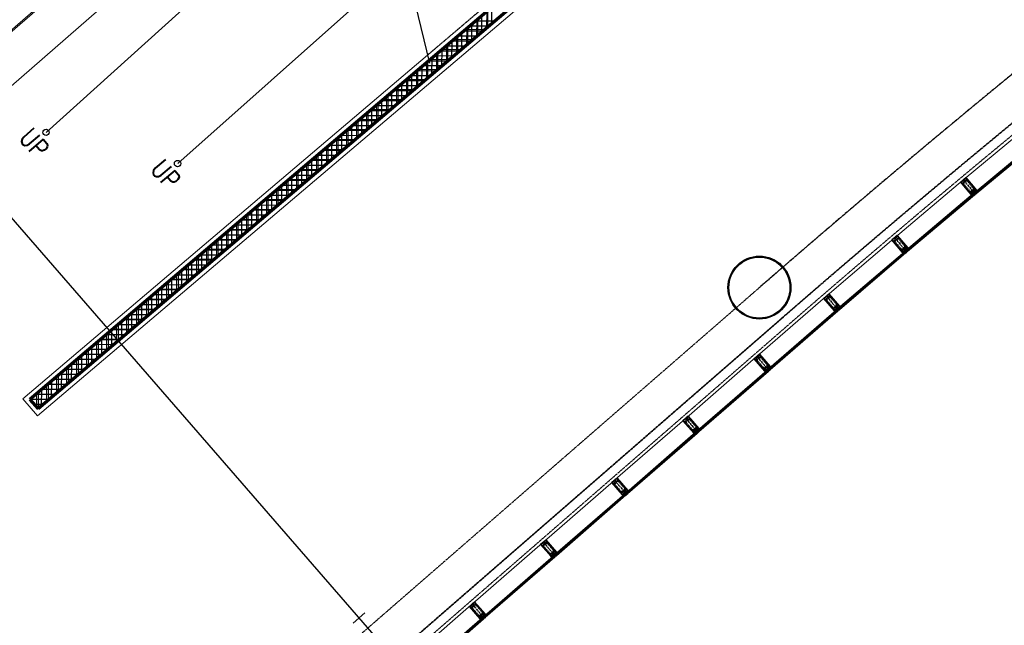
# Model space of a CAD drawing. Header units: millimetres. Extents: x 98667 to 994031, y -2704 to 533009.
# Tile 166 of 256: x 587358 to 603015, y 328526 to 338154. Entities that reach past the tile are written whole.
import ezdxf

# ---------------------------------------------------------------- set-up
doc = ezdxf.new("R2010")
doc.units = ezdxf.units.MM
for name, pattern in [('AP03000E0$0$CENTER', [50.8, 31.75, -6.35, 6.35, -6.35]), ('AP03000E0$0$HIDDEN', [9.525, 6.35, -3.175]), ('AP03000E0$0$HIDDENX2', [19.05, 12.7, -6.35]), ('DASHED2', [9.525, 6.35, -3.175]), ('sp00000g0$0$CENTER', [50.8, 31.75, -6.35, 6.35, -6.35])]:
    doc.linetypes.add(name, pattern=pattern)
doc.layers.get('Defpoints').update_dxf_attribs({"color": 251})
for name, color, linetype, lineweight in [('A-ANNO-TARG', 4, 'Continuous', 30), ('A-GLAZ-PRHT', 1, 'Continuous', 15), ('A-WALL-FNSH', 1, 'Continuous', 15), ('A-WALL-FULL', 6, 'Continuous', 70), ('A-WALL-PATT', 5, 'Continuous', 15), ('AP03000E0$0$A-GLAZ-FULL-EXTR', 2, 'Continuous', 20), ('AP03000E0$0$A-GLAZ-MULL-EXTR', 3, 'Continuous', 35), ('AP03000E0$0$A-WALL-FNSH', 1, 'Continuous', 15)]:
    doc.layers.add(name, color=color, linetype=linetype, lineweight=lineweight)
for name, color, linetype in [('A-COL ENCLOUSER INNER', 1, 'Continuous'), ('A-COL ENCLOUSER OUTER', 6, 'Continuous'), ('A-WALL-PATT-50', 5, 'Continuous'), ('sp00000g0$0$S-GRID', 1, 'sp00000g0$0$CENTER')]:
    doc.layers.add(name, color=color, linetype=linetype)
doc.layers.add('AP03000E0$0$A-Slab Edge Guide', color=55, linetype='Continuous', lineweight=15, plot=False)
doc.styles.add('SOM-TEXT', font='SIMPLEX.shx', dxfattribs={"width": 0.8})

msp = doc.modelspace()

# ---------------------------------------------------------------- linework, layer by layer
at = {"color": 251, "linetype": 'AP03000E0$0$CENTER'}
for p, q in [((602363, 335607), (602555, 335377)), ((601270, 334687), (601464, 334459)), ((600185, 333759), (600380, 333532)), ((599079, 332800), (599276, 332573)), ((597947, 331815), (598144, 331589)), ((596815, 330831), (597012, 330605)), ((595683, 329847), (595880, 329621)), ((594551, 328863), (594748, 328637))]:
    msp.add_line(p, q, dxfattribs=at)
at = {"layer": 'A-ANNO-TARG', "color": 251}
for p, q in [((592980, 341049, 0), (587779, 336363, 0)), ((593472, 339069, 0), (589870, 335866, 0)), ((593647, 338398), (593872, 337462))]:
    msp.add_line(p, q, dxfattribs=at)
for centre in [(587777, 336364, 0), (589868, 335867, 0)]:
    msp.add_circle(centre, 50, dxfattribs=at)
at = {"layer": 'A-COL ENCLOUSER INNER', "color": 251}
for radius in [494, 485]:
    msp.add_circle((599120, 333895), radius, dxfattribs=at)
at = {"layer": 'A-COL ENCLOUSER OUTER', "color": 251}
msp.add_circle((599120, 333895), 500, dxfattribs=at)
at = {"layer": 'A-GLAZ-PRHT', "color": 251}
msp.add_line((579395, 330273, 0), (591840, 341127, 0), dxfattribs=at)
msp.add_lwpolyline([(587816, 338506), (587829, 338491), (586724, 337530), (586711, 337545), (587816, 338506)], dxfattribs=at)
at = {"layer": 'A-WALL-FNSH', "color": 251, "linetype": 'Continuous'}
for p, q in [((587642, 331855, 0), (600383, 342668, 0)), ((587406, 332126), (593842, 337589)), ((587406, 332126), (587642, 331855))]:
    msp.add_line(p, q, dxfattribs=at)
at = {"layer": 'A-WALL-FULL', "color": 251, "linetype": 'Continuous'}
for p, q in [((599996, 342707, 0), (587519, 332118, 0)), ((600273, 342679, 0), (587650, 331967, 0)), ((587519, 332118, 0), (587650, 331967, 0))]:
    msp.add_line(p, q, dxfattribs=at)
at = {"layer": 'A-WALL-FULL', "color": 251, "linetype": 'DASHED2', "lineweight": -2, "ltscale": 0.5}
msp.add_line((599885, 342718, 0), (593842, 337589, 0), dxfattribs=at)
at = {"layer": 'A-WALL-PATT', "color": 251, "linetype": 'ByBlock'}
for p, q in [((587519, 332118, 0), (599996, 342707, 0)), ((600273, 342679, 0), (587650, 331967, 0)), ((587650, 331967, 0), (587519, 332118, 0))]:
    msp.add_line(p, q, dxfattribs=at)
at = {"layer": 'A-WALL-PATT', "color": 251, "linetype": 'Continuous'}
for p, q in [((594802, 338037), (594802, 338299)), ((594644, 337902), (594644, 338164)), ((594326, 337633), (594326, 337895)), ((594754, 337996), (594445, 337996)), ((594485, 337767), (594485, 338030)), ((594167, 337498), (594167, 337760)), ((594567, 337837), (594258, 337837)), ((594009, 337363), (594009, 337625)), ((594380, 337679), (594071, 337679)), ((593850, 337228), (593850, 337491)), ((594193, 337520), (593884, 337520)), ((593691, 337094), (593691, 337356)), ((594006, 337361), (593697, 337361)), ((593819, 337202), (593510, 337202)), ((593532, 336959), (593532, 337221)), ((593215, 336690), (593215, 336952)), ((593632, 337044), (593323, 337044)), ((593374, 336824), (593374, 337087)), ((593056, 336555), (593056, 336817)), ((593445, 336885), (593136, 336885)), ((592897, 336420), (592897, 336682)), ((593258, 336726), (592949, 336726)), ((592739, 336285), (592739, 336548)), ((593071, 336567), (592762, 336567)), ((592884, 336409), (592575, 336409)), ((592580, 336151), (592580, 336413)), ((592697, 336250), (592388, 336250)), ((592421, 336016), (592421, 336278)), ((592104, 335746), (592104, 336009)), ((592510, 336091), (592201, 336091)), ((592262, 335881), (592262, 336143)), ((591945, 335612), (591945, 335874)), ((592323, 335932), (592014, 335932)), ((591786, 335477), (591786, 335739)), ((592136, 335774), (591827, 335774)), ((591627, 335342), (591627, 335605)), ((591949, 335615), (591640, 335615)), ((591762, 335456), (591453, 335456)), ((591469, 335207), (591469, 335470)), ((591575, 335297), (591265, 335297)), ((591310, 335073), (591310, 335335)), ((590992, 334803), (590992, 335066)), ((591387, 335139), (591078, 335139)), ((591151, 334938), (591151, 335200)), ((590834, 334669), (590834, 334931)), ((591200, 334980), (590891, 334980)), ((590675, 334534), (590675, 334796)), ((591013, 334821), (590704, 334821)), ((590516, 334399), (590516, 334661)), ((590826, 334662), (590517, 334662)), ((590639, 334504), (590330, 334504)), ((590357, 334264), (590357, 334527)), ((590452, 334345), (590143, 334345)), ((590199, 334130), (590199, 334392)), ((589881, 333860), (589881, 334122)), ((590265, 334186), (589956, 334186)), ((590040, 333995), (590040, 334257)), ((589722, 333725), (589722, 333988)), ((590078, 334027), (589769, 334027)), ((589564, 333591), (589564, 333853)), ((589891, 333869), (589582, 333869)), ((589704, 333710), (589395, 333710)), ((589405, 333456), (589405, 333718)), ((589517, 333551), (589208, 333551)), ((589246, 333321), (589246, 333584)), ((589330, 333392), (589021, 333392)), ((589087, 333187), (589087, 333449)), ((589143, 333234), (588834, 333234)), ((588929, 333052), (588929, 333314)), ((588611, 332782), (588611, 333045)), ((588956, 333075), (588647, 333075)), ((588770, 332917), (588770, 333179)), ((588452, 332648), (588452, 332910)), ((588769, 332916), (588460, 332916)), ((588582, 332757), (588273, 332757)), ((588294, 332513), (588294, 332775)), ((588395, 332599), (588086, 332599)), ((588135, 332378), (588135, 332640)), ((588208, 332440), (587899, 332440)), ((587976, 332243), (587976, 332506)), ((588021, 332281), (587711, 332281)), ((587817, 332109), (587817, 332371)), ((587834, 332122), (587524, 332122)), ((587659, 331974), (587659, 332236))]:
    msp.add_line(p, q, dxfattribs=at)
at = {"layer": 'A-WALL-PATT-50', "color": 251, "linetype": 'Continuous'}
for p, q in [((594868, 338092), (594868, 338355)), ((594709, 337957), (594709, 338220)), ((594788, 338025), (594789, 338288)), ((594818, 338050), (594510, 338051)), ((594549, 337822), (594550, 338085)), ((594912, 338130), (594604, 338130)), ((594629, 337890), (594630, 338153)), ((594311, 337620), (594311, 337882)), ((594632, 337892), (594324, 337893)), ((594390, 337687), (594391, 337950)), ((594725, 337971), (594417, 337972)), ((594470, 337755), (594471, 338018)), ((594446, 337734), (594137, 337735)), ((594152, 337485), (594152, 337747)), ((594231, 337552), (594232, 337815)), ((594539, 337813), (594231, 337814)), ((594259, 337576), (593951, 337577)), ((593992, 337349), (593993, 337612)), ((594352, 337655), (594044, 337656)), ((594072, 337417), (594073, 337680)), ((593754, 337147), (593755, 337410)), ((594073, 337418), (593765, 337418)), ((593833, 337214), (593834, 337477)), ((594166, 337497), (593858, 337497)), ((593913, 337282), (593914, 337545)), ((593886, 337259), (593578, 337260)), ((593595, 337012), (593595, 337275)), ((593979, 337338), (593671, 337339)), ((593674, 337079), (593675, 337342)), ((593700, 337101), (593392, 337102)), ((593436, 336877), (593436, 337140)), ((593793, 337180), (593485, 337181)), ((593515, 336944), (593516, 337207)), ((593513, 336943), (593205, 336944)), ((593276, 336742), (593277, 337005)), ((593607, 337022), (593298, 337023)), ((593356, 336809), (593357, 337072)), ((593327, 336785), (593019, 336785)), ((593038, 336539), (593038, 336802)), ((593420, 336864), (593112, 336865)), ((593117, 336607), (593118, 336870)), ((593197, 336674), (593198, 336937)), ((593140, 336626), (592832, 336627)), ((592879, 336404), (592879, 336667)), ((593234, 336705), (592926, 336706)), ((592958, 336472), (592959, 336735)), ((592954, 336468), (592646, 336469)), ((592719, 336269), (592720, 336532)), ((593047, 336547), (592739, 336548)), ((592799, 336337), (592800, 336600)), ((592481, 336067), (592482, 336329)), ((592861, 336389), (592553, 336390)), ((592560, 336134), (592561, 336397)), ((592640, 336202), (592641, 336464)), ((592322, 335931), (592322, 336194)), ((592674, 336231), (592366, 336232)), ((592401, 335999), (592402, 336262)), ((592768, 336310), (592459, 336311)), ((592163, 335796), (592163, 336059)), ((592488, 336072), (592180, 336073)), ((592242, 335864), (592243, 336127)), ((592581, 336152), (592273, 336152)), ((591924, 335594), (591925, 335857)), ((592301, 335914), (591993, 335915)), ((592003, 335661), (592004, 335924)), ((592083, 335729), (592084, 335992)), ((592395, 335993), (592087, 335994)), ((591765, 335459), (591765, 335722)), ((592115, 335756), (591807, 335757)), ((591844, 335526), (591845, 335789)), ((592208, 335835), (591900, 335836)), ((591606, 335324), (591606, 335587)), ((591929, 335598), (591620, 335599)), ((591685, 335391), (591686, 335654)), ((592022, 335677), (591714, 335678)), ((591367, 335121), (591368, 335384)), ((591742, 335440), (591434, 335440)), ((591446, 335189), (591447, 335452)), ((591526, 335256), (591527, 335519)), ((591835, 335519), (591527, 335520)), ((591208, 334986), (591209, 335249)), ((591556, 335281), (591248, 335282)), ((591287, 335054), (591288, 335317)), ((591649, 335360), (591341, 335361)), ((591049, 334851), (591049, 335114)), ((591369, 335123), (591061, 335124)), ((591128, 334919), (591129, 335182)), ((591462, 335202), (591154, 335203)), ((590810, 334649), (590811, 334911)), ((591183, 334965), (590875, 334966)), ((590890, 334716), (590890, 334979)), ((591276, 335044), (590968, 335045)), ((590969, 334784), (590970, 335047)), ((590651, 334513), (590652, 334776)), ((590996, 334807), (590688, 334807)), ((590730, 334581), (590731, 334844)), ((591089, 334886), (590781, 334887)), ((590492, 334378), (590492, 334641)), ((590810, 334648), (590502, 334649)), ((590571, 334446), (590572, 334709)), ((590903, 334727), (590595, 334728)), ((590253, 334176), (590254, 334439)), ((590623, 334490), (590315, 334491)), ((590333, 334243), (590333, 334506)), ((590717, 334569), (590409, 334570)), ((590412, 334311), (590413, 334574)), ((590094, 334041), (590095, 334304)), ((590437, 334332), (590129, 334333)), ((590174, 334108), (590174, 334371)), ((590530, 334411), (590222, 334412)), ((589935, 333906), (589936, 334169)), ((590250, 334174), (589942, 334175)), ((590014, 333973), (590015, 334236)), ((590344, 334253), (590036, 334254)), ((589696, 333703), (589697, 333966)), ((590064, 334015), (589756, 334016)), ((589776, 333771), (589776, 334034)), ((590157, 334095), (589849, 334095)), ((589855, 333838), (589856, 334101)), ((589537, 333568), (589538, 333831)), ((589878, 333857), (589569, 333858)), ((589617, 333636), (589617, 333899)), ((589971, 333936), (589663, 333937)), ((589378, 333433), (589379, 333696)), ((589691, 333699), (589383, 333700)), ((589457, 333501), (589458, 333764)), ((589784, 333778), (589476, 333779)), ((589139, 333231), (589140, 333493)), ((589505, 333541), (589197, 333542)), ((589219, 333298), (589219, 333561)), ((589598, 333620), (589290, 333621)), ((589298, 333366), (589299, 333629)), ((588980, 333095), (588981, 333358)), ((589318, 333382), (589010, 333383)), ((589060, 333163), (589060, 333426)), ((589411, 333462), (589103, 333462)), ((588821, 332960), (588822, 333223)), ((589132, 333224), (588824, 333225)), ((588901, 333028), (588901, 333291)), ((589225, 333303), (588917, 333304)), ((588945, 333066), (588637, 333067)), ((588662, 332825), (588663, 333088)), ((589039, 333145), (588730, 333146)), ((588741, 332893), (588742, 333156)), ((588423, 332623), (588424, 332886)), ((588759, 332908), (588451, 332909)), ((588503, 332690), (588503, 332953)), ((588852, 332987), (588544, 332988)), ((588582, 332758), (588583, 333021)), ((588264, 332488), (588265, 332751)), ((588572, 332750), (588264, 332750)), ((588344, 332555), (588344, 332818)), ((588666, 332829), (588358, 332829)), ((588386, 332591), (588078, 332592)), ((588105, 332353), (588106, 332616)), ((588479, 332670), (588171, 332671)), ((588184, 332420), (588185, 332683)), ((587866, 332150), (587867, 332413)), ((588200, 332433), (587891, 332434)), ((587946, 332218), (587947, 332481)), ((588293, 332512), (587985, 332513)), ((588025, 332285), (588026, 332548)), ((588013, 332275), (587705, 332276)), ((587707, 332015), (587708, 332278)), ((587787, 332083), (587787, 332346)), ((588106, 332354), (587798, 332355)), ((587827, 332117), (587519, 332117)), ((587549, 332084), (587549, 332143)), ((587920, 332196), (587612, 332197)), ((587628, 331993), (587628, 332211)), ((587733, 332037), (587589, 332038))]:
    msp.add_line(p, q, dxfattribs=at)
at = {"layer": 'AP03000E0$0$A-GLAZ-FULL-EXTR', "color": 251}
for p, q in [((602377, 335619), (603449, 336507)), ((603621, 336299), (602549, 335411)), ((602553, 335407), (603625, 336294)), ((603632, 336285), (602561, 335398)), ((602569, 335388), (603640, 336276)), ((602349, 335595), (601284, 334699)), ((601458, 334493), (602522, 335389)), ((602526, 335384), (601462, 334488)), ((601470, 334479), (602534, 335375)), ((602520, 335363), (602513, 335373)), ((602514, 335370), (602519, 335374)), ((602517, 335376), (602526, 335384)), ((602525, 335367), (602517, 335376)), ((602519, 335374), (602523, 335370)), ((602522, 335389), (602526, 335384)), ((602534, 335375), (602525, 335367)), ((602526, 335384), (602534, 335375)), ((602534, 335375), (602542, 335366)), ((602549, 335411), (602553, 335407)), ((602563, 335414), (602553, 335407)), ((602553, 335407), (602561, 335398)), ((602561, 335398), (602570, 335405)), ((602561, 335398), (602569, 335388)), ((602570, 335405), (602563, 335414)), ((602569, 335416), (602564, 335412)), ((602564, 335412), (602568, 335408)), ((602575, 335409), (602567, 335418)), ((602568, 335408), (602573, 335411)), ((602573, 335411), (602569, 335416)), ((602542, 335366), (601477, 334470)), ((602518, 335366), (602514, 335370)), ((602523, 335370), (602518, 335366)), ((600199, 333771), (601256, 334675)), ((601431, 334470), (600374, 333566)), ((600378, 333561), (601435, 334466)), ((601443, 334456), (600386, 333552)), ((600394, 333543), (601451, 334447)), ((601429, 334445), (601422, 334454)), ((601423, 334452), (601428, 334456)), ((601427, 334447), (601423, 334452)), ((601426, 334458), (601435, 334466)), ((601434, 334449), (601426, 334458)), ((601432, 334451), (601427, 334447)), ((601428, 334456), (601432, 334451)), ((601435, 334466), (601431, 334470)), ((601443, 334456), (601434, 334449)), ((601435, 334466), (601443, 334456)), ((601451, 334447), (601443, 334456)), ((601462, 334488), (601458, 334493)), ((601471, 334496), (601462, 334488)), ((601462, 334488), (601470, 334479)), ((601470, 334479), (601479, 334487)), ((601477, 334470), (601470, 334479)), ((601479, 334487), (601471, 334496)), ((601478, 334498), (601473, 334494)), ((601473, 334494), (601477, 334489)), ((601484, 334491), (601476, 334500)), ((601477, 334489), (601482, 334493)), ((601482, 334493), (601478, 334498)), ((599092, 332811), (600171, 333747)), ((600348, 333543), (599269, 332607)), ((599273, 332603), (600351, 333538)), ((600359, 333529), (599281, 332594)), ((599289, 332585), (600367, 333520)), ((600346, 333517), (600338, 333527)), ((600340, 333524), (600344, 333528)), ((600344, 333520), (600340, 333524)), ((600342, 333530), (600351, 333538)), ((600350, 333521), (600342, 333530)), ((600344, 333528), (600348, 333524)), ((600348, 333524), (600344, 333520)), ((600351, 333538), (600348, 333543)), ((600359, 333529), (600350, 333521)), ((600351, 333538), (600359, 333529)), ((600367, 333520), (600359, 333529)), ((600374, 333566), (600378, 333561)), ((600387, 333569), (600378, 333561)), ((600378, 333561), (600386, 333552)), ((600386, 333552), (600395, 333560)), ((600386, 333552), (600394, 333543)), ((600395, 333560), (600387, 333569)), ((600394, 333571), (600389, 333567)), ((600389, 333567), (600393, 333562)), ((600400, 333564), (600392, 333573)), ((600393, 333562), (600398, 333566)), ((600398, 333566), (600394, 333571)), ((597960, 331827), (599066, 332788)), ((599243, 332584), (598137, 331623)), ((598141, 331619), (599247, 332580)), ((599255, 332571), (598149, 331610)), ((598157, 331601), (599263, 332562)), ((599241, 332559), (599233, 332568)), ((599235, 332566), (599240, 332570)), ((599239, 332561), (599235, 332566)), ((599238, 332572), (599247, 332580)), ((599246, 332563), (599238, 332572)), ((599244, 332565), (599239, 332561)), ((599240, 332570), (599244, 332565)), ((599247, 332580), (599243, 332584)), ((599255, 332571), (599246, 332563)), ((599247, 332580), (599255, 332571)), ((599263, 332562), (599255, 332571)), ((599269, 332607), (599273, 332603)), ((599282, 332611), (599273, 332603)), ((599273, 332603), (599281, 332594)), ((599281, 332594), (599290, 332602)), ((599281, 332594), (599289, 332585)), ((599290, 332602), (599282, 332611)), ((599289, 332612), (599284, 332608)), ((599284, 332608), (599288, 332604)), ((599295, 332606), (599287, 332615)), ((599288, 332604), (599293, 332608)), ((599293, 332608), (599289, 332612)), ((596828, 330843), (597934, 331804)), ((598137, 331623), (598141, 331619)), ((598150, 331627), (598141, 331619)), ((598141, 331619), (598149, 331610)), ((598149, 331610), (598158, 331617)), ((598158, 331617), (598150, 331627)), ((598157, 331628), (598152, 331624)), ((598152, 331624), (598156, 331620)), ((598163, 331621), (598155, 331630)), ((598156, 331620), (598161, 331624)), ((598161, 331624), (598157, 331628)), ((598111, 331600), (597005, 330639)), ((597009, 330635), (598115, 331596)), ((598123, 331587), (597017, 330626)), ((597025, 330616), (598131, 331578)), ((598109, 331575), (598101, 331584)), ((598103, 331582), (598108, 331586)), ((598107, 331577), (598103, 331582)), ((598106, 331588), (598115, 331596)), ((598114, 331579), (598106, 331588)), ((598112, 331581), (598107, 331577)), ((598108, 331586), (598112, 331581)), ((598115, 331596), (598111, 331600)), ((598123, 331587), (598114, 331579)), ((598115, 331596), (598123, 331587)), ((598131, 331578), (598123, 331587)), ((598149, 331610), (598157, 331601)), ((595696, 329859), (596802, 330820)), ((596979, 330616), (595873, 329655)), ((595877, 329650), (596983, 330612)), ((596991, 330603), (595885, 329641)), ((595893, 329632), (596998, 330594)), ((596977, 330591), (596969, 330600)), ((596971, 330598), (596976, 330601)), ((596975, 330593), (596971, 330598)), ((596974, 330604), (596983, 330612)), ((596982, 330595), (596974, 330604)), ((596980, 330597), (596975, 330593)), ((596976, 330601), (596980, 330597)), ((596983, 330612), (596979, 330616)), ((596991, 330603), (596982, 330595)), ((596983, 330612), (596991, 330603)), ((596998, 330594), (596991, 330603)), ((597005, 330639), (597009, 330635)), ((597018, 330642), (597009, 330635)), ((597009, 330635), (597017, 330626)), ((597017, 330626), (597026, 330633)), ((597017, 330626), (597025, 330616)), ((597026, 330633), (597018, 330642)), ((597025, 330644), (597020, 330640)), ((597020, 330640), (597024, 330636)), ((597031, 330637), (597023, 330646)), ((597024, 330636), (597029, 330640)), ((597029, 330640), (597025, 330644)), ((594564, 328875), (595670, 329836)), ((595847, 329632), (594741, 328671)), ((594745, 328666), (595851, 329628)), ((595859, 329618), (594753, 328657)), ((594761, 328648), (595866, 329609)), ((595845, 329607), (595837, 329616)), ((595839, 329613), (595844, 329617)), ((595843, 329609), (595839, 329613)), ((595842, 329620), (595851, 329628)), ((595849, 329611), (595842, 329620)), ((595847, 329613), (595843, 329609)), ((595844, 329617), (595847, 329613)), ((595851, 329628), (595847, 329632)), ((595859, 329618), (595849, 329611)), ((595851, 329628), (595859, 329618)), ((595866, 329609), (595859, 329618)), ((595873, 329655), (595877, 329650)), ((595886, 329658), (595877, 329650)), ((595877, 329650), (595885, 329641)), ((595885, 329641), (595894, 329649)), ((595885, 329641), (595893, 329632)), ((595894, 329649), (595886, 329658)), ((595893, 329660), (595888, 329656)), ((595888, 329656), (595892, 329652)), ((595899, 329653), (595891, 329662)), ((595892, 329652), (595897, 329656)), ((595897, 329656), (595893, 329660)), ((593432, 327891), (594537, 328852)), ((594715, 328648), (593609, 327687)), ((593613, 327682), (594719, 328643)), ((594710, 328636), (594719, 328643)), ((594719, 328643), (594715, 328648)), ((594719, 328643), (594726, 328634)), ((594741, 328671), (594745, 328666)), ((594754, 328674), (594745, 328666)), ((594745, 328666), (594753, 328657)), ((594753, 328657), (594762, 328665)), ((594753, 328657), (594761, 328648)), ((594762, 328665), (594754, 328674)), ((594761, 328676), (594756, 328672)), ((594756, 328672), (594760, 328667)), ((594766, 328669), (594759, 328678)), ((594760, 328667), (594764, 328671)), ((594764, 328671), (594761, 328676)), ((594726, 328634), (593621, 327673)), ((593629, 327664), (594734, 328625)), ((594713, 328623), (594705, 328632)), ((594707, 328629), (594711, 328633)), ((594711, 328625), (594707, 328629)), ((594717, 328627), (594710, 328636)), ((594711, 328633), (594715, 328629)), ((594715, 328629), (594711, 328625)), ((594726, 328634), (594717, 328627)), ((594734, 328625), (594726, 328634))]:
    msp.add_line(p, q, dxfattribs=at)
at = {"layer": 'AP03000E0$0$A-GLAZ-FULL-EXTR', "color": 251, "linetype": 'Continuous'}
for p, q in [((602518, 335376), (602534, 335376)), ((602520, 335379), (602531, 335379)), ((602520, 335374), (602520, 335379)), ((602521, 335372), (602531, 335372)), ((602523, 335370), (602523, 335381)), ((602524, 335382), (602528, 335382)), ((602526, 335368), (602526, 335384)), ((602529, 335371), (602529, 335381)), ((602532, 335374), (602532, 335377)), ((602555, 335405), (602564, 335413)), ((602563, 335399), (602555, 335408)), ((602557, 335403), (602566, 335411)), ((602565, 335401), (602558, 335410)), ((602559, 335400), (602568, 335408)), ((602568, 335403), (602560, 335412)), ((602561, 335398), (602570, 335406)), ((602570, 335405), (602563, 335414)), ((602523, 335369), (602527, 335369)), ((601427, 334457), (601436, 334465)), ((601436, 334450), (601428, 334459)), ((601429, 334454), (601438, 334462)), ((601438, 334452), (601430, 334461)), ((601431, 334452), (601440, 334460)), ((601440, 334454), (601433, 334463)), ((601433, 334449), (601442, 334457)), ((601443, 334456), (601435, 334465)), ((601463, 334488), (601478, 334488)), ((601465, 334491), (601476, 334491)), ((601465, 334485), (601465, 334491)), ((601465, 334485), (601476, 334485)), ((601468, 334481), (601468, 334494)), ((601468, 334481), (601472, 334481)), ((601469, 334494), (601473, 334494)), ((601471, 334480), (601471, 334496)), ((601474, 334483), (601475, 334492)), ((601478, 334486), (601478, 334488)), ((600344, 333529), (600353, 333537)), ((600352, 333523), (600344, 333532)), ((600346, 333527), (600355, 333535)), ((600355, 333525), (600347, 333534)), ((600348, 333524), (600357, 333532)), ((600357, 333527), (600349, 333536)), ((600350, 333522), (600359, 333530)), ((600386, 333552), (600378, 333561)), ((600380, 333559), (600389, 333567)), ((600388, 333554), (600381, 333563)), ((600382, 333557), (600391, 333565)), ((600391, 333556), (600383, 333566)), ((600384, 333554), (600393, 333562)), ((600393, 333558), (600386, 333568)), ((599239, 332571), (599248, 332579)), ((599246, 332564), (599239, 332573)), ((599241, 332569), (599250, 332576)), ((599249, 332566), (599241, 332575)), ((599251, 332568), (599243, 332577)), ((599243, 332566), (599252, 332574)), ((599245, 332564), (599254, 332572)), ((599254, 332570), (599246, 332579)), ((599275, 332600), (599284, 332608)), ((599283, 332595), (599275, 332604)), ((599277, 332598), (599286, 332606)), ((599285, 332597), (599277, 332606)), ((599279, 332596), (599289, 332604)), ((599287, 332599), (599280, 332608)), ((599290, 332601), (599282, 332610)), ((598143, 331617), (598152, 331625)), ((598151, 331612), (598144, 331621)), ((598145, 331614), (598154, 331622)), ((598154, 331614), (598146, 331623)), ((598147, 331612), (598156, 331620)), ((598156, 331616), (598148, 331625)), ((598149, 331610), (598158, 331618)), ((598107, 331586), (598116, 331594)), ((598115, 331580), (598108, 331589)), ((598109, 331584), (598118, 331592)), ((598118, 331582), (598110, 331592)), ((598111, 331581), (598121, 331589)), ((598120, 331585), (598112, 331594)), ((598114, 331579), (598123, 331587)), ((598123, 331587), (598115, 331596)), ((596974, 330603), (596983, 330611)), ((596982, 330595), (596974, 330604)), ((596976, 330601), (596985, 330609)), ((596984, 330597), (596977, 330606)), ((596978, 330599), (596987, 330607)), ((596987, 330599), (596979, 330608)), ((596980, 330596), (596989, 330604)), ((596989, 330601), (596981, 330610)), ((597009, 330634), (597018, 330642)), ((597018, 330626), (597010, 330635)), ((597011, 330632), (597021, 330640)), ((597020, 330628), (597013, 330638)), ((597014, 330629), (597023, 330637)), ((597023, 330631), (597015, 330640)), ((597016, 330627), (597025, 330635)), ((597025, 330633), (597017, 330642)), ((595843, 329618), (595852, 329626)), ((595851, 329612), (595843, 329621)), ((595845, 329616), (595854, 329624)), ((595853, 329614), (595846, 329623)), ((595847, 329614), (595856, 329622)), ((595856, 329616), (595848, 329625)), ((595849, 329611), (595858, 329619)), ((595858, 329618), (595850, 329627)), ((595878, 329649), (595887, 329657)), ((595887, 329643), (595879, 329652)), ((595880, 329647), (595889, 329655)), ((595889, 329645), (595881, 329654)), ((595882, 329644), (595891, 329652)), ((595892, 329647), (595884, 329656)), ((595884, 329642), (595893, 329650)), ((594711, 328634), (594720, 328641)), ((594722, 328631), (594715, 328640)), ((594725, 328633), (594717, 328642)), ((594754, 328658), (594746, 328667)), ((594747, 328664), (594756, 328672)), ((594756, 328660), (594748, 328669)), ((594749, 328662), (594758, 328670)), ((594758, 328662), (594750, 328671)), ((594751, 328660), (594760, 328667)), ((594761, 328664), (594753, 328673)), ((594718, 328627), (594710, 328636)), ((594720, 328629), (594712, 328638)), ((594713, 328631), (594722, 328639)), ((594715, 328629), (594725, 328637))]:
    msp.add_line(p, q, dxfattribs=at)
at = {"layer": 'AP03000E0$0$A-GLAZ-MULL-EXTR', "color": 251}
for p, q in [((602321, 335572), (602359, 335604)), ((602487, 335373), (602321, 335572)), ((602357, 335599), (602325, 335572)), ((602325, 335572), (602453, 335418)), ((602359, 335596), (602357, 335599)), ((602391, 335623), (602359, 335596)), ((602359, 335604), (602361, 335602)), ((602361, 335602), (602389, 335626)), ((602371, 335614), (602405, 335643)), ((602372, 335611), (602371, 335614)), ((602405, 335638), (602372, 335611)), ((602389, 335626), (602391, 335623)), ((602405, 335643), (602572, 335443)), ((602533, 335485), (602405, 335638)), ((602453, 335418), (602490, 335374)), ((602491, 335369), (602487, 335373)), ((602490, 335374), (602520, 335400)), ((602511, 335379), (602490, 335362)), ((602523, 335396), (602491, 335369)), ((602491, 335369), (602508, 335383)), ((602508, 335383), (602511, 335379)), ((602518, 335402), (602550, 335429)), ((602520, 335400), (602518, 335402)), ((602546, 335369), (602523, 335396)), ((602552, 335427), (602524, 335403)), ((602524, 335403), (602549, 335372)), ((602569, 335441), (602533, 335485)), ((602535, 335413), (602539, 335416)), ((602561, 335382), (602535, 335413)), ((602539, 335416), (602569, 335441)), ((602575, 335439), (602542, 335412)), ((602542, 335412), (602565, 335385)), ((602549, 335372), (602546, 335369)), ((602550, 335429), (602552, 335427)), ((602575, 335439), (602558, 335425)), ((602558, 335425), (602561, 335421)), ((602561, 335421), (602582, 335439)), ((602565, 335385), (602561, 335382)), ((602572, 335443), (602575, 335439)), ((602582, 335439), (602575, 335439)), ((602490, 335362), (602491, 335369)), ((601228, 334652), (601266, 334684)), ((601396, 334454), (601228, 334652)), ((601264, 334679), (601232, 334651)), ((601232, 334651), (601362, 334499)), ((601266, 334676), (601264, 334679)), ((601298, 334704), (601266, 334676)), ((601266, 334684), (601268, 334682)), ((601268, 334682), (601296, 334706)), ((601278, 334694), (601312, 334723)), ((601280, 334692), (601278, 334694)), ((601312, 334719), (601280, 334692)), ((601296, 334706), (601298, 334704)), ((601312, 334723), (601480, 334525)), ((601441, 334566), (601312, 334719)), ((601362, 334499), (601399, 334456)), ((601400, 334450), (601396, 334454)), ((601399, 334456), (601429, 334481)), ((601420, 334461), (601399, 334443)), ((601399, 334443), (601400, 334450)), ((601432, 334477), (601400, 334450)), ((601400, 334450), (601417, 334464)), ((601417, 334464), (601420, 334461)), ((601427, 334483), (601459, 334511)), ((601429, 334481), (601427, 334483)), ((601455, 334451), (601432, 334477)), ((601461, 334508), (601433, 334484)), ((601433, 334484), (601458, 334454)), ((601478, 334523), (601441, 334566)), ((601444, 334494), (601448, 334497)), ((601470, 334464), (601444, 334494)), ((601448, 334497), (601478, 334523)), ((601483, 334521), (601451, 334493)), ((601451, 334493), (601474, 334467)), ((601458, 334454), (601455, 334451)), ((601459, 334511), (601461, 334508)), ((601483, 334521), (601466, 334506)), ((601466, 334506), (601470, 334503)), ((601470, 334503), (601490, 334520)), ((601474, 334467), (601470, 334464)), ((601480, 334525), (601483, 334521)), ((601490, 334520), (601483, 334521)), ((600143, 333723), (600181, 333756)), ((600313, 333526), (600143, 333723)), ((600179, 333750), (600147, 333723)), ((600147, 333723), (600278, 333571)), ((600181, 333748), (600179, 333750)), ((600213, 333775), (600181, 333748)), ((600181, 333756), (600183, 333753)), ((600183, 333753), (600211, 333777)), ((600192, 333765), (600226, 333795)), ((600194, 333763), (600192, 333765)), ((600226, 333790), (600194, 333763)), ((600211, 333777), (600213, 333775)), ((600226, 333795), (600396, 333598)), ((600356, 333639), (600226, 333790)), ((600278, 333571), (600315, 333528)), ((600316, 333522), (600313, 333526)), ((600315, 333528), (600345, 333554)), ((600336, 333533), (600315, 333515)), ((600315, 333515), (600316, 333522)), ((600348, 333550), (600316, 333522)), ((600316, 333522), (600333, 333537)), ((600333, 333537), (600336, 333533)), ((600343, 333556), (600375, 333583)), ((600345, 333554), (600343, 333556)), ((600371, 333523), (600348, 333550)), ((600377, 333581), (600349, 333557)), ((600349, 333557), (600375, 333527)), ((600394, 333596), (600356, 333639)), ((600360, 333567), (600364, 333570)), ((600386, 333536), (600360, 333567)), ((600364, 333570), (600394, 333596)), ((600399, 333594), (600367, 333566)), ((600367, 333566), (600390, 333540)), ((600375, 333527), (600371, 333523)), ((600375, 333583), (600377, 333581)), ((600399, 333594), (600382, 333579)), ((600382, 333579), (600385, 333576)), ((600385, 333576), (600406, 333594)), ((600390, 333540), (600386, 333536)), ((600396, 333598), (600399, 333594)), ((600406, 333594), (600399, 333594)), ((599037, 332763), (599075, 332796)), ((599208, 332567), (599037, 332763)), ((599073, 332791), (599042, 332763)), ((599042, 332763), (599173, 332612)), ((599075, 332788), (599073, 332791)), ((599107, 332816), (599075, 332788)), ((599075, 332796), (599077, 332794)), ((599077, 332794), (599105, 332818)), ((599087, 332806), (599120, 332836)), ((599088, 332804), (599087, 332806)), ((599120, 332831), (599088, 332804)), ((599105, 332818), (599107, 332816)), ((599120, 332836), (599291, 332639)), ((599251, 332680), (599120, 332831)), ((599173, 332612), (599210, 332569)), ((599211, 332563), (599208, 332567)), ((599210, 332569), (599240, 332595)), ((599243, 332591), (599211, 332563)), ((599211, 332563), (599228, 332578)), ((599232, 332574), (599211, 332556)), ((599211, 332556), (599211, 332563)), ((599228, 332578), (599232, 332574)), ((599238, 332597), (599270, 332625)), ((599240, 332595), (599238, 332597)), ((599266, 332565), (599243, 332591)), ((599272, 332623), (599244, 332598)), ((599244, 332598), (599270, 332568)), ((599289, 332637), (599251, 332680)), ((599255, 332608), (599259, 332612)), ((599281, 332578), (599255, 332608)), ((599259, 332612), (599289, 332637)), ((599294, 332636), (599262, 332608)), ((599262, 332608), (599285, 332581)), ((599270, 332568), (599266, 332565)), ((599270, 332625), (599272, 332623)), ((599294, 332636), (599277, 332621)), ((599277, 332621), (599281, 332617)), ((599281, 332617), (599301, 332635)), ((599285, 332581), (599281, 332578)), ((599291, 332639), (599294, 332636)), ((599301, 332635), (599294, 332636)), ((597905, 331779), (597943, 331812)), ((598076, 331583), (597905, 331779)), ((597941, 331807), (597910, 331779)), ((597910, 331779), (598041, 331628)), ((597943, 331804), (597941, 331807)), ((597975, 331832), (597943, 331804)), ((597943, 331812), (597945, 331810)), ((597945, 331810), (597973, 331834)), ((597954, 331822), (597988, 331852)), ((597956, 331820), (597954, 331822)), ((597988, 331847), (597956, 331820)), ((597973, 331834), (597975, 331832)), ((597988, 331852), (598159, 331655)), ((598119, 331696), (597988, 331847)), ((598041, 331628), (598078, 331585)), ((598106, 331613), (598138, 331641)), ((598140, 331639), (598112, 331614)), ((598112, 331614), (598138, 331584)), ((598157, 331653), (598119, 331696)), ((598123, 331624), (598127, 331627)), ((598149, 331594), (598123, 331624)), ((598127, 331627), (598157, 331653)), ((598162, 331652), (598130, 331624)), ((598130, 331624), (598153, 331597)), ((598138, 331641), (598140, 331639)), ((598162, 331652), (598145, 331637)), ((598145, 331637), (598149, 331633)), ((598149, 331633), (598169, 331651)), ((598159, 331655), (598162, 331652)), ((598169, 331651), (598162, 331652)), ((598079, 331579), (598076, 331583)), ((598078, 331585), (598108, 331611)), ((598111, 331607), (598079, 331579)), ((598079, 331579), (598096, 331594)), ((598100, 331590), (598079, 331572)), ((598079, 331572), (598079, 331579)), ((598096, 331594), (598100, 331590)), ((598108, 331611), (598106, 331613)), ((598134, 331581), (598111, 331607)), ((598138, 331584), (598134, 331581)), ((598153, 331597), (598149, 331594)), ((596843, 330848), (596811, 330820)), ((596813, 330826), (596841, 330850)), ((596822, 330838), (596856, 330867)), ((596824, 330836), (596822, 330838)), ((596856, 330863), (596824, 330836)), ((596841, 330850), (596843, 330848)), ((596856, 330867), (597027, 330671)), ((596987, 330712), (596856, 330863)), ((596773, 330795), (596811, 330828)), ((596944, 330599), (596773, 330795)), ((596809, 330823), (596778, 330795)), ((596778, 330795), (596909, 330644)), ((596811, 330820), (596809, 330823)), ((596811, 330828), (596813, 330826)), ((597025, 330669), (596987, 330712)), ((596909, 330644), (596946, 330601)), ((596947, 330595), (596944, 330599)), ((596946, 330601), (596976, 330627)), ((596979, 330623), (596947, 330595)), ((596947, 330595), (596964, 330610)), ((596967, 330606), (596947, 330588)), ((596947, 330588), (596947, 330595)), ((596964, 330610), (596967, 330606)), ((596974, 330629), (597006, 330657)), ((596976, 330627), (596974, 330629)), ((597002, 330597), (596979, 330623)), ((597008, 330655), (596980, 330630)), ((596980, 330630), (597006, 330600)), ((596991, 330640), (596995, 330643)), ((597017, 330610), (596991, 330640)), ((596995, 330643), (597025, 330669)), ((597030, 330667), (596998, 330640)), ((596998, 330640), (597021, 330613)), ((597006, 330600), (597002, 330597)), ((597006, 330657), (597008, 330655)), ((597030, 330667), (597013, 330653)), ((597013, 330653), (597016, 330649)), ((597016, 330649), (597037, 330667)), ((597021, 330613), (597017, 330610)), ((597027, 330671), (597030, 330667)), ((597037, 330667), (597030, 330667)), ((595641, 329811), (595679, 329844)), ((595812, 329615), (595641, 329811)), ((595677, 329838), (595645, 329811)), ((595645, 329811), (595777, 329660)), ((595679, 329836), (595677, 329838)), ((595711, 329864), (595679, 329836)), ((595679, 329844), (595681, 329842)), ((595681, 329842), (595709, 329866)), ((595690, 329854), (595724, 329883)), ((595692, 329852), (595690, 329854)), ((595724, 329879), (595692, 329852)), ((595709, 329866), (595711, 329864)), ((595724, 329883), (595895, 329687)), ((595855, 329728), (595724, 329879)), ((595777, 329660), (595814, 329617)), ((595815, 329611), (595812, 329615)), ((595814, 329617), (595844, 329643)), ((595847, 329639), (595815, 329611)), ((595815, 329611), (595832, 329626)), ((595835, 329622), (595815, 329604)), ((595815, 329604), (595815, 329611)), ((595832, 329626), (595835, 329622)), ((595842, 329645), (595874, 329673)), ((595844, 329643), (595842, 329645)), ((595870, 329613), (595847, 329639)), ((595876, 329670), (595848, 329646)), ((595848, 329646), (595874, 329616)), ((595893, 329685), (595855, 329728)), ((595859, 329656), (595863, 329659)), ((595885, 329626), (595859, 329656)), ((595863, 329659), (595893, 329685)), ((595898, 329683), (595866, 329656)), ((595866, 329656), (595889, 329629)), ((595874, 329616), (595870, 329613)), ((595874, 329673), (595876, 329670)), ((595898, 329683), (595881, 329669)), ((595881, 329669), (595884, 329665)), ((595884, 329665), (595905, 329683)), ((595889, 329629), (595885, 329626)), ((595895, 329687), (595898, 329683)), ((595905, 329683), (595898, 329683)), ((594509, 328827), (594547, 328860)), ((594680, 328631), (594509, 328827)), ((594545, 328854), (594513, 328827)), ((594513, 328827), (594645, 328676)), ((594547, 328852), (594545, 328854)), ((594579, 328880), (594547, 328852)), ((594547, 328860), (594549, 328858)), ((594549, 328858), (594577, 328882)), ((594558, 328870), (594592, 328899)), ((594560, 328868), (594558, 328870)), ((594592, 328895), (594560, 328868)), ((594577, 328882), (594579, 328880)), ((594592, 328899), (594763, 328703)), ((594723, 328744), (594592, 328895)), ((594645, 328676), (594682, 328633)), ((594682, 328633), (594712, 328659)), ((594715, 328655), (594683, 328627)), ((594683, 328627), (594700, 328642)), ((594700, 328642), (594703, 328638)), ((594710, 328661), (594742, 328689)), ((594712, 328659), (594710, 328661)), ((594738, 328629), (594715, 328655)), ((594744, 328686), (594716, 328662)), ((594716, 328662), (594742, 328632)), ((594761, 328701), (594723, 328744)), ((594727, 328672), (594731, 328675)), ((594753, 328642), (594727, 328672)), ((594731, 328675), (594761, 328701)), ((594766, 328699), (594734, 328671)), ((594734, 328671), (594757, 328645)), ((594742, 328689), (594744, 328686)), ((594766, 328699), (594749, 328685)), ((594749, 328685), (594752, 328681)), ((594752, 328681), (594773, 328699)), ((594757, 328645), (594753, 328642)), ((594763, 328703), (594766, 328699)), ((594773, 328699), (594766, 328699)), ((594683, 328627), (594680, 328631)), ((594703, 328638), (594683, 328620)), ((594683, 328620), (594683, 328627)), ((594742, 328632), (594738, 328629))]:
    msp.add_line(p, q, dxfattribs=at)
at = {"layer": 'AP03000E0$0$A-GLAZ-MULL-EXTR', "color": 251, "linetype": 'AP03000E0$0$HIDDENX2'}
for p, q in [((602360, 335533), (602456, 335418)), ((602401, 335600), (602363, 335568)), ((602369, 335541), (602466, 335426)), ((602409, 335591), (602371, 335559)), ((602523, 335474), (602427, 335589)), ((602533, 335482), (602437, 335597)), ((602549, 335463), (602472, 335399)), ((602472, 335399), (602485, 335383)), ((602483, 335424), (602521, 335456)), ((602485, 335383), (602523, 335415)), ((602491, 335415), (602530, 335447)), ((602523, 335415), (602562, 335448)), ((602562, 335448), (602549, 335463)), ((601268, 334613), (601365, 334499)), ((601309, 334681), (601270, 334648)), ((601277, 334621), (601374, 334507)), ((601317, 334671), (601278, 334639)), ((601431, 334555), (601334, 334670)), ((601441, 334563), (601344, 334678)), ((601457, 334544), (601381, 334480)), ((601381, 334480), (601394, 334464)), ((601392, 334505), (601430, 334538)), ((601394, 334464), (601432, 334497)), ((601400, 334496), (601438, 334528)), ((601432, 334497), (601470, 334529)), ((601470, 334529), (601457, 334544)), ((600183, 333684), (600281, 333571)), ((600223, 333752), (600185, 333720)), ((600192, 333693), (600290, 333579)), ((600231, 333743), (600193, 333710)), ((600347, 333628), (600249, 333742)), ((600356, 333636), (600258, 333750)), ((600373, 333617), (600297, 333552)), ((600297, 333552), (600310, 333537)), ((600308, 333578), (600346, 333610)), ((600310, 333537), (600348, 333569)), ((600316, 333568), (600354, 333601)), ((600348, 333569), (600386, 333602)), ((600386, 333602), (600373, 333617)), ((599077, 332725), (599176, 332612)), ((599118, 332793), (599080, 332761)), ((599087, 332733), (599185, 332620)), ((599126, 332784), (599088, 332751)), ((599242, 332669), (599143, 332783)), ((599251, 332678), (599153, 332791)), ((599268, 332659), (599192, 332593)), ((599192, 332593), (599205, 332578)), ((599203, 332619), (599241, 332652)), ((599205, 332578), (599243, 332611)), ((599211, 332610), (599249, 332642)), ((599243, 332611), (599281, 332644)), ((599281, 332644), (599268, 332659)), ((597985, 331809), (597948, 331776)), ((597994, 331800), (597956, 331767)), ((598110, 331685), (598011, 331799)), ((598119, 331694), (598021, 331807)), ((597945, 331741), (598044, 331628)), ((597955, 331749), (598053, 331636)), ((598136, 331675), (598060, 331609)), ((598071, 331635), (598108, 331668)), ((598073, 331594), (598111, 331627)), ((598079, 331626), (598117, 331658)), ((598111, 331627), (598149, 331660)), ((598149, 331660), (598136, 331675)), ((598060, 331609), (598073, 331594)), ((596813, 330757), (596912, 330644)), ((596853, 330825), (596816, 330792)), ((596823, 330765), (596921, 330652)), ((596862, 330816), (596824, 330783)), ((596978, 330701), (596879, 330814)), ((596987, 330709), (596889, 330823)), ((597003, 330691), (596928, 330625)), ((596939, 330651), (596976, 330684)), ((596979, 330643), (597017, 330676)), ((597017, 330676), (597003, 330691)), ((596928, 330625), (596941, 330610)), ((596941, 330610), (596979, 330643)), ((596947, 330641), (596985, 330674)), ((595681, 329773), (595780, 329660)), ((595721, 329841), (595684, 329808)), ((595691, 329781), (595789, 329668)), ((595730, 329832), (595692, 329799)), ((595846, 329717), (595747, 329830)), ((595855, 329725), (595757, 329839)), ((595871, 329707), (595796, 329641)), ((595796, 329641), (595809, 329626)), ((595807, 329667), (595844, 329700)), ((595809, 329626), (595847, 329659)), ((595815, 329657), (595853, 329690)), ((595847, 329659), (595885, 329691)), ((595885, 329691), (595871, 329707)), ((594589, 328857), (594552, 328824)), ((594558, 328797), (594657, 328684)), ((594597, 328848), (594560, 328815)), ((594714, 328733), (594615, 328846)), ((594723, 328741), (594625, 328855)), ((594549, 328789), (594647, 328676)), ((594739, 328722), (594664, 328657)), ((594664, 328657), (594677, 328642)), ((594675, 328683), (594712, 328715)), ((594677, 328642), (594715, 328675)), ((594683, 328673), (594720, 328706)), ((594715, 328675), (594752, 328707)), ((594752, 328707), (594739, 328722))]:
    msp.add_line(p, q, dxfattribs=at)
at = {"layer": 'AP03000E0$0$A-GLAZ-MULL-EXTR', "color": 251, "linetype": 'Continuous'}
for p, q in [((602490, 335365), (602509, 335381)), ((602500, 335370), (602496, 335374)), ((602502, 335372), (602499, 335376)), ((602505, 335374), (602501, 335378)), ((602507, 335376), (602504, 335380)), ((602509, 335378), (602506, 335382)), ((602559, 335423), (602578, 335439)), ((602563, 335423), (602560, 335427)), ((602565, 335425), (602562, 335429)), ((602568, 335427), (602565, 335431)), ((602570, 335429), (602567, 335433)), ((602573, 335431), (602570, 335435)), ((602575, 335433), (602572, 335437)), ((602578, 335435), (602574, 335439)), ((602580, 335437), (602578, 335439)), ((602492, 335364), (602490, 335366)), ((602490, 335362), (602490, 335362)), ((602495, 335366), (602492, 335370)), ((602497, 335368), (602494, 335372)), ((601399, 334448), (601417, 334464)), ((601399, 334444), (601419, 334461)), ((601401, 334444), (601399, 334446)), ((601403, 334446), (601400, 334450)), ((601406, 334448), (601403, 334452)), ((601408, 334451), (601405, 334454)), ((601411, 334453), (601407, 334456)), ((601413, 334455), (601410, 334458)), ((601415, 334457), (601412, 334461)), ((601418, 334459), (601415, 334463)), ((601467, 334506), (601485, 334521)), ((601471, 334504), (601468, 334508)), ((601469, 334503), (601490, 334520)), ((601474, 334506), (601470, 334510)), ((601476, 334508), (601473, 334512)), ((601478, 334510), (601475, 334514)), ((601481, 334512), (601478, 334516)), ((601483, 334514), (601480, 334518)), ((601486, 334516), (601482, 334520)), ((601488, 334518), (601486, 334521)), ((600315, 333516), (600336, 333533)), ((600316, 333520), (600334, 333536)), ((600319, 333518), (600316, 333522)), ((600317, 333516), (600316, 333517)), ((600321, 333520), (600318, 333524)), ((600324, 333522), (600321, 333526)), ((600326, 333524), (600323, 333528)), ((600329, 333527), (600325, 333530)), ((600331, 333529), (600328, 333532)), ((600333, 333531), (600330, 333534)), ((600336, 333533), (600333, 333537)), ((600383, 333578), (600401, 333594)), ((600386, 333576), (600383, 333580)), ((600385, 333576), (600406, 333594)), ((600389, 333578), (600385, 333582)), ((600391, 333580), (600388, 333584)), ((600394, 333583), (600390, 333586)), ((600396, 333585), (600393, 333588)), ((600398, 333587), (600395, 333590)), ((600401, 333589), (600398, 333593)), ((600403, 333591), (600400, 333594)), ((600406, 333593), (600405, 333594)), ((599211, 332561), (599229, 332577)), ((599211, 332557), (599231, 332575)), ((599213, 332558), (599211, 332560)), ((599215, 332560), (599212, 332564)), ((599218, 332562), (599214, 332566)), ((599220, 332564), (599217, 332568)), ((599222, 332567), (599219, 332570)), ((599225, 332569), (599222, 332572)), ((599227, 332571), (599224, 332574)), ((599230, 332573), (599226, 332577)), ((599279, 332620), (599297, 332635)), ((599282, 332619), (599279, 332622)), ((599281, 332617), (599301, 332635)), ((599285, 332621), (599281, 332624)), ((599287, 332623), (599284, 332627)), ((599289, 332625), (599286, 332629)), ((599292, 332627), (599289, 332631)), ((599294, 332629), (599291, 332633)), ((599297, 332631), (599293, 332635)), ((599299, 332633), (599297, 332635)), ((598149, 331633), (598146, 331637)), ((598147, 331635), (598166, 331651)), ((598151, 331635), (598148, 331639)), ((598154, 331638), (598150, 331641)), ((598156, 331640), (598153, 331643)), ((598158, 331642), (598155, 331645)), ((598161, 331644), (598158, 331648)), ((598163, 331646), (598160, 331650)), ((598166, 331648), (598163, 331652)), ((598168, 331650), (598167, 331651)), ((598079, 331575), (598098, 331592)), ((598082, 331575), (598079, 331578)), ((598079, 331573), (598079, 331574)), ((598084, 331577), (598081, 331581)), ((598087, 331579), (598083, 331583)), ((598089, 331581), (598086, 331585)), ((598091, 331583), (598088, 331587)), ((598094, 331585), (598091, 331589)), ((598096, 331588), (598093, 331591)), ((598099, 331590), (598095, 331593)), ((596947, 330594), (596965, 330609)), ((596947, 330590), (596967, 330607)), ((596948, 330590), (596947, 330591)), ((596951, 330592), (596948, 330596)), ((596953, 330594), (596950, 330598)), ((596956, 330596), (596952, 330600)), ((596958, 330598), (596955, 330602)), ((596960, 330600), (596957, 330604)), ((596963, 330602), (596960, 330606)), ((596965, 330604), (596962, 330608)), ((597014, 330652), (597032, 330667)), ((597018, 330650), (597015, 330654)), ((597016, 330650), (597036, 330667)), ((597020, 330652), (597017, 330656)), ((597023, 330654), (597019, 330658)), ((597025, 330656), (597022, 330660)), ((597027, 330658), (597024, 330662)), ((597030, 330661), (597027, 330664)), ((597032, 330663), (597029, 330666)), ((597035, 330665), (597032, 330667)), ((597037, 330667), (597037, 330667)), ((595815, 329608), (595833, 329624)), ((595817, 329607), (595815, 329609)), ((595815, 329605), (595815, 329605)), ((595820, 329609), (595817, 329612)), ((595822, 329611), (595819, 329615)), ((595825, 329613), (595821, 329617)), ((595827, 329615), (595824, 329619)), ((595829, 329617), (595826, 329621)), ((595832, 329619), (595828, 329623)), ((595834, 329621), (595831, 329625)), ((595884, 329665), (595881, 329669)), ((595883, 329667), (595901, 329683)), ((595887, 329667), (595884, 329671)), ((595889, 329669), (595886, 329673)), ((595892, 329671), (595888, 329675)), ((595894, 329673), (595891, 329677)), ((595896, 329675), (595893, 329679)), ((595899, 329677), (595896, 329681)), ((595901, 329679), (595898, 329683)), ((595904, 329682), (595902, 329683)), ((594683, 328627), (594700, 328642)), ((594683, 328623), (594702, 328639)), ((594701, 328636), (594697, 328640)), ((594703, 328638), (594700, 328642)), ((594749, 328684), (594766, 328699)), ((594753, 328682), (594750, 328686)), ((594751, 328682), (594771, 328699)), ((594756, 328684), (594753, 328688)), ((594758, 328686), (594755, 328690)), ((594761, 328688), (594757, 328692)), ((594763, 328690), (594760, 328694)), ((594765, 328692), (594762, 328696)), ((594768, 328694), (594765, 328698)), ((594770, 328696), (594768, 328699)), ((594773, 328698), (594772, 328699)), ((594686, 328623), (594683, 328627)), ((594684, 328621), (594683, 328623)), ((594689, 328626), (594686, 328629)), ((594691, 328628), (594688, 328631)), ((594694, 328630), (594690, 328633)), ((594696, 328632), (594693, 328636)), ((594698, 328634), (594695, 328638))]:
    msp.add_line(p, q, dxfattribs=at)
at = {"layer": 'AP03000E0$0$A-GLAZ-MULL-EXTR', "color": 251, "linetype": 'AP03000E0$0$HIDDENX2'}
for centre, radius, start, end in [((602379, 335549), 25, 129.8625, 219.8625), ((602379, 335549), 12.5, 129.8625, 219.8625), ((602417, 335581), 25, 39.8625, 129.8625), ((602417, 335581), 12.5, 39.8625, 129.8625), ((602475, 335434), 25, 219.8625, 309.8625), ((602475, 335434), 12.5, 219.8625, 309.8625), ((602513, 335466), 12.5, 309.8625, 39.8625), ((602513, 335466), 25, 309.8625, 39.8625), ((601287, 334629), 25, 130.3181, 220.3181), ((601287, 334629), 12.5, 130.3181, 220.3181), ((601325, 334662), 25, 40.3181, 130.3181), ((601325, 334662), 12.5, 40.3181, 130.3181), ((601384, 334515), 25, 220.3181, 310.3181), ((601384, 334515), 12.5, 220.3181, 310.3181), ((601422, 334547), 12.5, 310.3181, 40.3181), ((601422, 334547), 25, 310.3181, 40.3181), ((600202, 333701), 25, 130.7738, 220.7738), ((600202, 333701), 12.5, 130.7737, 220.7737), ((600239, 333733), 25, 40.7738, 130.7738), ((600239, 333733), 12.5, 40.7738, 130.7738), ((600299, 333587), 25, 220.7738, 310.7738), ((600299, 333587), 12.5, 220.7738, 310.7738), ((600337, 333620), 12.5, 310.7738, 40.7738), ((600337, 333620), 25, 310.7738, 40.7738), ((599096, 332742), 25, 131, 221), ((599096, 332742), 12.5, 131, 221), ((599134, 332774), 25, 41, 131), ((599134, 332774), 12.5, 41, 131), ((599195, 332628), 25, 221, 311), ((599195, 332628), 12.5, 221, 311), ((599232, 332661), 12.5, 311, 41), ((599232, 332661), 25, 311, 41), ((597964, 331758), 25, 131, 221), ((598002, 331790), 25, 41, 131), ((598002, 331790), 12.5, 41, 131), ((597964, 331758), 12.5, 131, 221), ((598063, 331644), 25, 221, 311), ((598063, 331644), 12.5, 221, 311), ((598100, 331677), 12.5, 311, 41), ((598100, 331677), 25, 311, 41), ((596870, 330806), 25, 41, 131), ((596832, 330773), 25, 131, 221), ((596832, 330773), 12.5, 131, 221), ((596870, 330806), 12.5, 41, 131), ((596968, 330693), 12.5, 311, 41), ((596968, 330693), 25, 311, 41), ((596930, 330660), 25, 221, 311), ((596930, 330660), 12.5, 221, 311), ((595700, 329789), 25, 131, 221), ((595700, 329789), 12.5, 131, 221), ((595738, 329822), 25, 41, 131), ((595738, 329822), 12.5, 41, 131), ((595798, 329676), 25, 221, 311), ((595798, 329676), 12.5, 221, 311), ((595836, 329709), 12.5, 311, 41), ((595836, 329709), 25, 311, 41), ((594568, 328805), 25, 131, 221), ((594568, 328805), 12.5, 131, 221), ((594606, 328838), 25, 41, 131), ((594606, 328838), 12.5, 41, 131), ((594666, 328692), 25, 221, 311), ((594666, 328692), 12.5, 221, 311), ((594704, 328725), 12.5, 311, 41), ((594704, 328725), 25, 311, 41)]:
    msp.add_arc(centre, radius, start, end, dxfattribs=at)
at = {"layer": 'AP03000E0$0$A-GLAZ-MULL-EXTR', "color": 251}
for centre, start, end in [((602541, 335370), 67.9231, 191.8018), ((602542, 335370), 67.9231, 191.8018), ((602565, 335389), 67.9231, 191.8018), ((602564, 335390), 67.9231, 191.8018), ((602566, 335388), 67.9231, 191.8018), ((602566, 335387), 67.9231, 191.8018), ((602567, 335386), 67.9231, 191.8018), ((602568, 335386), 67.9231, 191.8018), ((602543, 335369), 67.9231, 191.8018), ((602543, 335368), 67.9231, 191.8018), ((602544, 335367), 67.9231, 191.8018), ((602545, 335366), 67.9231, 191.8018), ((601450, 334452), 68.3787, 192.2574), ((601451, 334451), 68.3787, 192.2574), ((601452, 334450), 68.3787, 192.2574), ((601452, 334449), 68.3787, 192.2574), ((601453, 334449), 68.3787, 192.2574), ((601454, 334448), 68.3787, 192.2574), ((601473, 334471), 68.3787, 192.2574), ((601474, 334470), 68.3787, 192.2574), ((601475, 334469), 68.3787, 192.2574), ((601475, 334470), 68.3787, 192.2574), ((601476, 334468), 68.3787, 192.2574), ((601476, 334467), 68.3787, 192.2574), ((600367, 333525), 68.8344, 192.7131), ((600367, 333524), 68.8344, 192.7131), ((600368, 333523), 68.8344, 192.7131), ((600369, 333522), 68.8344, 192.7131), ((600369, 333522), 68.8344, 192.7131), ((600370, 333521), 68.8344, 192.7131), ((600389, 333544), 68.8344, 192.7131), ((600390, 333543), 68.8344, 192.7131), ((600391, 333543), 68.8344, 192.7131), ((600391, 333542), 68.8344, 192.7131), ((600392, 333541), 68.8344, 192.7131), ((600393, 333540), 68.8344, 192.7131), ((599262, 332566), 69.0607, 192.9393), ((599263, 332565), 69.0607, 192.9393), ((599264, 332564), 69.0607, 192.9393), ((599263, 332565), 69.0607, 192.9393), ((599265, 332563), 69.0607, 192.9393), ((599265, 332562), 69.0607, 192.9393), ((599285, 332586), 69.0607, 192.9393), ((599285, 332585), 69.0607, 192.9393), ((599286, 332584), 69.0607, 192.9393), ((599287, 332583), 69.0607, 192.9393), ((599287, 332584), 69.0607, 192.9393), ((599288, 332582), 69.0607, 192.9393), ((598130, 331582), 69.0607, 192.9393), ((598131, 331581), 69.0607, 192.9393), ((598131, 331580), 69.0607, 192.9393), ((598132, 331580), 69.0607, 192.9393), ((598133, 331579), 69.0607, 192.9393), ((598133, 331578), 69.0607, 192.9393), ((598153, 331602), 69.0607, 192.9393), ((598153, 331601), 69.0607, 192.9393), ((598154, 331600), 69.0607, 192.9393), ((598155, 331599), 69.0607, 192.9393), ((598155, 331599), 69.0607, 192.9393), ((598156, 331598), 69.0607, 192.9393), ((596998, 330598), 69.0607, 192.9393), ((596999, 330597), 69.0607, 192.9393), ((596999, 330596), 69.0607, 192.9393), ((597000, 330596), 69.0607, 192.9393), ((597001, 330595), 69.0607, 192.9393), ((597001, 330594), 69.0607, 192.9393), ((597021, 330617), 69.0607, 192.9393), ((597021, 330618), 69.0607, 192.9393), ((597022, 330616), 69.0607, 192.9393), ((597023, 330615), 69.0607, 192.9393), ((597023, 330615), 69.0607, 192.9393), ((597024, 330614), 69.0607, 192.9393), ((595866, 329614), 69.0607, 192.9393), ((595867, 329613), 69.0607, 192.9393), ((595867, 329612), 69.0607, 192.9393), ((595868, 329612), 69.0607, 192.9393), ((595868, 329611), 69.0607, 192.9393), ((595869, 329610), 69.0607, 192.9393), ((595889, 329633), 69.0607, 192.9393), ((595889, 329634), 69.0607, 192.9393), ((595890, 329632), 69.0607, 192.9393), ((595890, 329631), 69.0607, 192.9393), ((595891, 329630), 69.0607, 192.9393), ((595892, 329630), 69.0607, 192.9393), ((594757, 328649), 69.0607, 192.9393), ((594756, 328649), 69.0607, 192.9393), ((594758, 328648), 69.0607, 192.9393), ((594758, 328647), 69.0607, 192.9393), ((594759, 328646), 69.0607, 192.9393), ((594760, 328646), 69.0607, 192.9393), ((594734, 328630), 69.0607, 192.9393), ((594734, 328629), 69.0607, 192.9393), ((594735, 328628), 69.0607, 192.9393), ((594736, 328627), 69.0607, 192.9393), ((594736, 328627), 69.0607, 192.9393), ((594737, 328626), 69.0607, 192.9393)]:
    msp.add_arc(centre, 2.83, start, end, dxfattribs=at)
at = {"layer": 'AP03000E0$0$A-Slab Edge Guide', "color": 251, "linetype": 'AP03000E0$0$HIDDEN'}
msp.add_line((599120, 333895), (483649, 233518), dxfattribs=at)
msp.add_arc((717516, 197696), 180466, 89.99998, 131.00001, dxfattribs=at)
at = {"layer": 'AP03000E0$0$A-WALL-FNSH', "color": 251, "linetype": 'AP03000E0$0$HIDDEN'}
for p, q in [((599513, 333442), (484043, 233065)), ((599517, 333438), (484046, 233061)), ((599612, 333329), (484141, 232952))]:
    msp.add_line(p, q, dxfattribs=at)
for radius in [179866, 179861, 179716]:
    msp.add_arc((717516, 197696), radius, 89.99998, 131.00001, dxfattribs=at)
at = {"layer": 'Defpoints', "color": 251}
for p, q in [((586179, 336207), (593424, 327873)), ((592848, 328726), (592659, 328562))]:
    msp.add_line(p, q, dxfattribs=at)
at = {"layer": 'sp00000g0$0$S-GRID', "color": 251}
msp.add_arc((717516, 197696), 180466, 90, 130.99999, dxfattribs=at)

# ---------------------------------------------------------------- texts
at = {"layer": 'A-ANNO-TARG', "color": 251, "style": 'SOM-TEXT', "width": 0.8}
for p in [(587330, 336264, 0), (589421, 335767, 0)]:
    msp.add_text('UP', height=300, rotation=310.4192, dxfattribs=at).set_placement(p)

doc.saveas('drawing.dxf')
